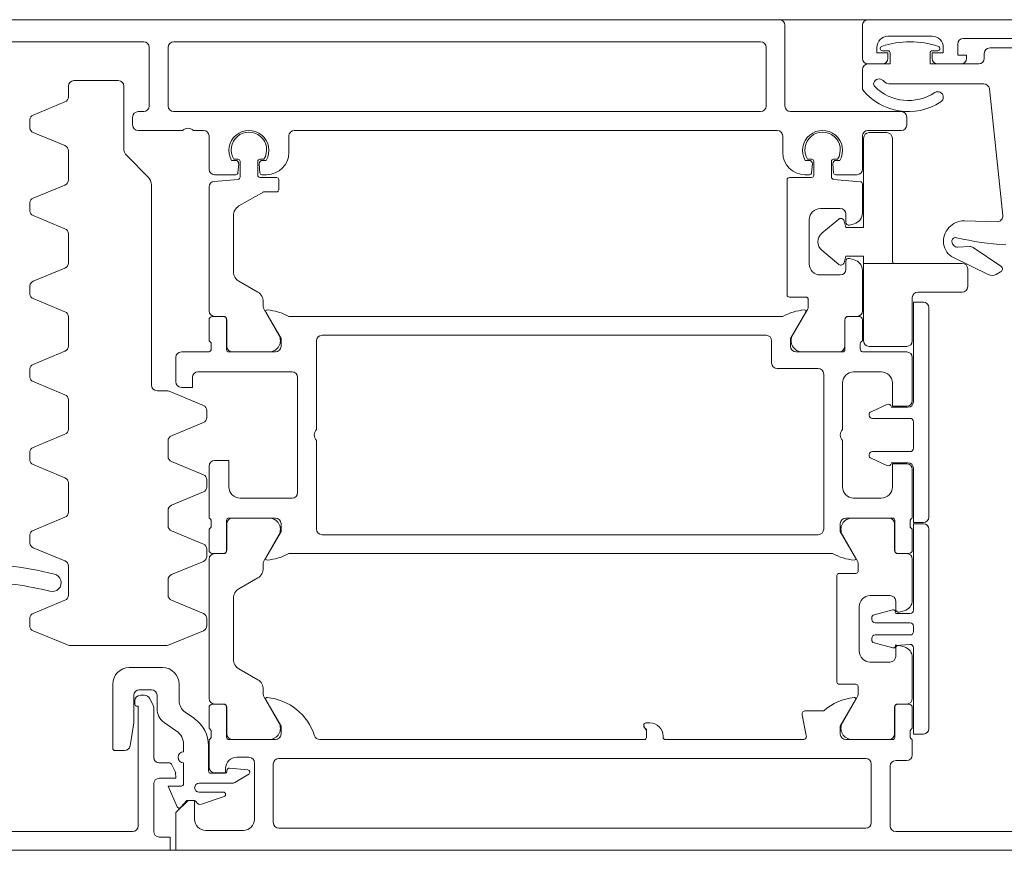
# Model space of a CAD drawing. Header units: centimetres. Extents: x -1737 to 22393, y -8842 to 3838.
# Tile 66 of 174: x 476.57 to 485.46, y 1114.23 to 1121.73. Entities that reach past the tile are written whole.
import ezdxf

# ---------------------------------------------------------------- set-up
doc = ezdxf.new("R2010")
doc.units = ezdxf.units.CM
doc.layers.add('A-DETL-GENF', color=92, linetype='Continuous', lineweight=9)
doc.layers.add('A-DOOR', color=31, linetype='Continuous', lineweight=13)

# ---------------------------------------------------------------- blocks, each defined once
blk = doc.blocks.new('Schueco_FWS_ADS-75-SimplySmart_inw_Family-02 - FWS SI insert unit 90-2429721-3_piętro I __3_90 m_ - stan projektowany')
at = {"layer": 'A-DETL-GENF'}
for p, q in [((76.6, 0.9), (-76.6, 0.9)), ((-77.5, -6.6), (77.5, -6.6))]:
    blk.add_line(p, q, dxfattribs=at)
at = {"layer": 'A-DOOR'}
for p, q in [((60.95, 0.9), (69.55, 0.9)), ((70.35, 0.9), (76.5, 0.9)), ((69.6, 0.85), (69.6, 0.12)), ((70.3, 0.55), (70.3, 0.85)), ((70.93, 0.75), (70.53, 0.75)), ((72.5, 0.73), (71.21, 0.73)), ((63.81, 0.7), (61.81, 0.7)), ((63.86, 0.12), (63.86, 0.65)), ((64.03, 0.65), (64.03, 0.12)), ((69.38, 0.7), (64.08, 0.7)), ((69.43, 0.12), (69.43, 0.65)), ((71.45, 0.645), (72.3, 0.645)), ((70.53, 0.62), (70.48, 0.62)), ((70.98, 0.62), (70.93, 0.62)), ((71.4, 0.55), (71.4, 0.595)), ((70.3, 0.27), (70.3, 0.45)), ((70.48, 0.5), (70.35, 0.5)), ((71.19, 0.5), (70.98, 0.5)), ((63.13, 0.2034), (63.13, 0.3)), ((63.18, 0.35), (63.58, 0.35)), ((63.63, 0.3), (63.63, -0.2586)), ((71.3968, 0.32), (70.5571, 0.32)), ((71.5668, -0.8688), (71.4466, 0.2752)), ((62.8109, 0.0378), (63.0991, 0.1572)), ((63.71, -0.05), (63.71, 0.02)), ((63.76, 0.07), (63.81, 0.07)), ((64.08, 0.07), (69.38, 0.07)), ((69.65, 0.07), (70.65, 0.07)), ((70.7, 0.02), (70.7, -0.05)), ((62.7804, -0.0022), (62.7804, -0.0778)), ((63.0991, -0.2372), (62.8109, -0.1178)), ((64.16, -0.1), (63.76, -0.1)), ((64.35, -0.1), (64.26, -0.1)), ((64.4, -0.45), (64.4, -0.15)), ((65.12, -0.15), (65.12, -0.3)), ((69.53, -0.1), (65.17, -0.1)), ((69.58, -0.3), (69.58, -0.15)), ((70.3, -0.15), (70.3, -0.45)), ((70.65, -0.1), (70.35, -0.1)), ((63.13, -0.5466), (63.13, -0.2834)), ((63.6593, -0.3293), (63.8507, -0.5207)), ((64.6041, -0.37), (64.6375, -0.37)), ((64.66, -0.36), (64.6244, -0.36)), ((64.6674, -0.4026), (64.6605, -0.4817)), ((64.68, -0.5217), (64.68, -0.38)), ((64.84, -0.38), (64.84, -0.505)), ((64.8595, -0.4817), (64.8526, -0.4026)), ((64.8956, -0.36), (64.86, -0.36)), ((64.8825, -0.37), (64.9159, -0.37)), ((69.7841, -0.37), (69.8175, -0.37)), ((69.8044, -0.36), (69.84, -0.36)), ((69.8474, -0.4026), (69.8405, -0.4817)), ((69.86, -0.38), (69.86, -0.505)), ((70.02, -0.5217), (70.02, -0.38)), ((70.0395, -0.4817), (70.0326, -0.4026)), ((70.04, -0.36), (70.0756, -0.36)), ((70.0625, -0.37), (70.0959, -0.37)), ((64.6405, -0.5), (64.45, -0.5)), ((64.86, -0.525), (65.01, -0.525)), ((64.92, -0.5), (64.8795, -0.5)), ((69.84, -0.525), (69.64, -0.525)), ((69.8205, -0.5), (69.78, -0.5)), ((70.25, -0.5), (70.0595, -0.5)), ((62.8109, -0.7122), (63.0991, -0.5928)), ((63.88, -0.5914), (63.88, -2.4)), ((64.4, -1.729), (64.4, -0.6103)), ((64.4456, -0.5605), (64.6617, -0.5416)), ((65.03, -0.545), (65.03, -0.635)), ((69.62, -0.545), (69.62, -1.585)), ((70.2817, -0.5629), (70.0383, -0.5416)), ((70.3, -0.8457), (70.3, -0.5828)), ((62.7804, -0.7522), (62.7804, -0.8278)), ((63.0991, -0.9872), (62.8109, -0.8678)), ((64.62, -0.8686), (64.62, -1.3755)), ((69.92, -0.805), (70.1, -0.805)), ((70.15, -0.855), (70.15, -0.93)), ((69.82, -1.305), (69.82, -0.905)), ((70.1815, -0.9541), (70.2259, -0.9422)), ((71.2213, -0.9169), (71.5159, -0.9241)), ((63.13, -1.2966), (63.13, -1.0334)), ((71.1139, -1.1235), (71.1247, -1.1379)), ((71.1588, -1.1538), (71.2689, -1.148)), ((71.2995, -1.1565), (71.5506, -1.3259)), ((70.15, -1.28), (70.15, -1.355)), ((70.2259, -1.2678), (70.1815, -1.2559)), ((71.436, -1.4019), (71.1219, -1.2487)), ((62.8109, -1.4622), (63.0991, -1.3428)), ((70.1, -1.405), (69.92, -1.405)), ((70.3, -1.729), (70.3, -1.3643)), ((71.5479, -1.3772), (71.5061, -1.3995)), ((62.7804, -1.5022), (62.7804, -1.5778)), ((64.67, -1.4621), (64.84, -1.5602)), ((63.0991, -1.7372), (62.8109, -1.6178)), ((64.89, -1.6469), (64.89, -1.6915)), ((69.64, -1.605), (69.79, -1.605)), ((69.81, -1.625), (69.81, -1.6915)), ((64.8967, -1.7165), (65.0309, -1.949)), ((69.8033, -1.7165), (69.6691, -1.949)), ((70.9, -3.59), (70.9, -1.7)), ((63.13, -2.0466), (63.13, -1.7834)), ((64.4, -2), (64.4, -1.81)), ((64.43, -1.78), (64.529, -1.78)), ((64.53, -1.779), (64.45, -1.779)), ((64.559, -1.81), (64.559, -2.08)), ((64.56, -2.049), (64.56, -1.809)), ((65.12, -1.78), (69.58, -1.78)), ((70.14, -2.049), (70.14, -1.809)), ((70.141, -2.08), (70.141, -1.81)), ((70.17, -1.779), (70.25, -1.779)), ((70.171, -1.78), (70.27, -1.78)), ((70.3, -1.81), (70.3, -2)), ((69.43, -1.95), (65.42, -1.95)), ((64.42, -2.0717), (64.42, -2.0283)), ((65.37, -2), (65.37, -2.8)), ((69.48, -2.2), (69.48, -2)), ((70.28, -2.0283), (70.28, -2.0717)), ((62.8109, -2.2122), (63.0991, -2.0928)), ((64.15, -2.1), (64.4, -2.1)), ((64.579, -2.1), (65, -2.1)), ((64.9443, -2.099), (64.61, -2.099)), ((69.7, -2.1), (70.121, -2.1)), ((69.7557, -2.099), (70.09, -2.099)), ((70.3, -2.1), (70.7, -2.1)), ((64.1, -2.37), (64.1, -2.15)), ((70.75, -2.15), (70.75, -2.54)), ((62.7804, -2.2522), (62.7804, -2.3278)), ((65.15, -2.28), (64.3, -2.28)), ((69.9, -2.25), (69.53, -2.25)), ((69.95, -3.7), (69.95, -2.3)), ((70.47, -2.28), (70.22, -2.28)), ((63.0991, -2.4872), (62.8109, -2.3678)), ((65.2, -3.37), (65.2, -2.33)), ((70.12, -2.38), (70.12, -2.8)), ((63.93, -2.45), (64.0201, -2.45)), ((64.0392, -2.4538), (64.3491, -2.5822)), ((63.13, -2.7966), (63.13, -2.5334)), ((70.5194, -2.5739), (70.3773, -2.6402)), ((64.38, -2.6284), (64.38, -2.6916)), ((70.71, -2.6), (70.56, -2.6)), ((64.3491, -2.7378), (64.0609, -2.8572)), ((70.36, -2.6674), (70.36, -2.67)), ((70.39, -2.7), (70.73, -2.7)), ((70.76, -2.73), (70.76, -2.97)), ((62.8109, -2.9622), (63.0991, -2.8428)), ((64.03, -2.9034), (64.03, -3.0433)), ((65.37, -2.9), (65.37, -3.7)), ((70.12, -2.9), (70.12, -3.32)), ((62.7804, -3.0022), (62.7804, -3.0778)), ((70.73, -3), (70.39, -3)), ((64.0609, -3.0895), (64.3491, -3.2089)), ((70.36, -3.03), (70.36, -3.0326)), ((70.3773, -3.0598), (70.5194, -3.1261)), ((70.56, -3.1), (70.71, -3.1)), ((63.0991, -3.2372), (62.8109, -3.1178)), ((64.4, -3.6), (64.4, -3.13)), ((70.75, -3.16), (70.75, -3.6)), ((63.13, -3.5466), (63.13, -3.2834)), ((64.38, -3.2551), (64.38, -3.3182)), ((64.3491, -3.3644), (64.0609, -3.4838)), ((64.68, -3.42), (65.15, -3.42)), ((70.22, -3.42), (70.47, -3.42)), ((64.03, -3.53), (64.03, -3.67)), ((62.8109, -3.7122), (63.0991, -3.5928)), ((64.42, -3.6717), (64.42, -3.6283)), ((64.559, -3.62), (64.559, -3.89)), ((65, -3.6), (64.579, -3.6)), ((64.61, -3.601), (64.9443, -3.601)), ((70.571, -3.6), (70.15, -3.6)), ((70.54, -3.601), (70.2057, -3.601)), ((70.591, -3.89), (70.591, -3.62)), ((70.73, -3.6283), (70.73, -3.6717)), ((64.0609, -3.7162), (64.3491, -3.8356)), ((64.4, -3.89), (64.4, -3.7)), ((64.56, -3.891), (64.56, -3.651)), ((70.59, -3.891), (70.59, -3.651)), ((70.75, -3.7), (70.75, -3.89)), ((70.9, -5.5007), (70.9, -3.7007)), ((62.7804, -3.7522), (62.7804, -3.8278)), ((65.0309, -3.751), (64.8967, -3.9835)), ((65.42, -3.75), (69.9, -3.75)), ((70.119, -3.751), (70.2533, -3.9835)), ((63.0991, -3.9872), (62.8109, -3.8678)), ((64.38, -3.8818), (64.38, -3.9449)), ((64.3491, -3.9911), (64.0609, -4.1105)), ((64.4, -5.229), (64.4, -3.971)), ((64.529, -3.92), (64.43, -3.92)), ((64.45, -3.921), (64.53, -3.921)), ((70.03, -3.92), (65.12, -3.92)), ((70.7, -3.921), (70.62, -3.921)), ((70.72, -3.92), (70.621, -3.92)), ((70.75, -4.3407), (70.75, -3.971)), ((63.13, -4.2966), (63.13, -4.0334)), ((64.89, -4.0085), (64.89, -4.0531)), ((70.26, -4.0085), (70.26, -4.08)), ((64.03, -4.1567), (64.03, -4.2966)), ((64.84, -4.1398), (64.67, -4.2379)), ((70.07, -4.12), (70.07, -5.08)), ((70.24, -4.1), (70.09, -4.1)), ((62.8109, -4.4622), (63.0991, -4.3428)), ((64.0609, -4.3428), (64.3491, -4.4622)), ((64.62, -4.3245), (64.62, -4.8755)), ((70.37, -4.3), (70.55, -4.3)), ((70.6, -4.35), (70.6, -4.425)), ((70.27, -4.8), (70.27, -4.4)), ((70.574, -4.4285), (70.4065, -4.4734)), ((70.6315, -4.4491), (70.6759, -4.4372)), ((62.7804, -4.5022), (62.7804, -4.5778)), ((64.38, -4.5084), (64.38, -4.5716)), ((70.3843, -4.5024), (70.3843, -4.5157)), ((63.1208, -4.7462), (62.8109, -4.6178)), ((64.3491, -4.6178), (64.0392, -4.7462)), ((70.4143, -4.5457), (70.73, -4.5457)), ((70.76, -4.5757), (70.76, -4.6257)), ((70.3843, -4.6857), (70.3843, -4.6989)), ((70.73, -4.6557), (70.4143, -4.6557)), ((64.0201, -4.75), (63.1399, -4.75)), ((70.4065, -4.7279), (70.574, -4.7728)), ((70.6, -4.775), (70.6, -4.85)), ((70.6759, -4.7628), (70.6315, -4.7509)), ((70.75, -5.229), (70.75, -4.8593)), ((63.68, -4.95), (63.98, -4.95)), ((64.67, -4.9621), (64.84, -5.0602)), ((70.55, -4.9), (70.37, -4.9)), ((63.53, -5.68), (63.53, -5.1)), ((63.88, -5.15), (63.77, -5.15)), ((64.13, -5.1), (64.13, -5.2494)), ((64.89, -5.1469), (64.89, -5.1915)), ((70.09, -5.1), (70.24, -5.1)), ((70.26, -5.12), (70.26, -5.1915)), ((63.78, -5.2), (63.8184, -5.2)), ((63.863, -5.2273), (63.8945, -5.2893)), ((63.93, -5.3219), (63.93, -5.2)), ((64.8967, -5.2165), (65.0309, -5.449)), ((70.2533, -5.2165), (70.119, -5.449)), ((63.73, -5.28), (63.73, -5.25)), ((63.9, -5.312), (63.9, -5.76)), ((64.4, -5.5), (64.4, -5.31)), ((64.43, -5.28), (64.529, -5.28)), ((64.53, -5.279), (64.45, -5.279)), ((64.559, -5.31), (64.559, -5.58)), ((64.56, -5.549), (64.56, -5.309)), ((70.59, -5.549), (70.59, -5.309)), ((70.591, -5.58), (70.591, -5.31)), ((70.62, -5.279), (70.7, -5.279)), ((70.621, -5.28), (70.72, -5.28)), ((70.75, -5.31), (70.75, -5.5)), ((64.1833, -5.3518), (64.2671, -5.4104)), ((69.7931, -5.5643), (69.7564, -5.3757)), ((69.7859, -5.34), (69.95, -5.34)), ((64.106, -5.5233), (63.994, -5.4448)), ((68.345, -5.45), (68.38, -5.45)), ((64.4, -5.85), (64.4, -5.6)), ((64.42, -5.5717), (64.42, -5.5283)), ((64.579, -5.6), (65, -5.6)), ((64.9443, -5.599), (64.61, -5.599)), ((65.4, -5.6), (68.33, -5.6)), ((68.5, -5.57), (68.5, -5.58)), ((68.52, -5.6), (69.7636, -5.6)), ((70.15, -5.6), (70.571, -5.6)), ((70.2057, -5.599), (70.54, -5.599)), ((70.73, -5.5283), (70.73, -5.5717)), ((70.75, -5.6), (70.75, -5.74)), ((64.17, -5.71), (64.17, -5.6461)), ((64.395, -5.6562), (64.395, -5.885)), ((63.6374, -5.7), (63.55, -5.7)), ((64.76, -5.76), (64.65, -5.76)), ((70.33, -5.77), (65.03, -5.77)), ((63.95, -5.81), (64.0419, -5.81)), ((64.17, -6), (64.17, -5.81)), ((64.5839, -5.8582), (64.75, -5.8742)), ((64.81, -6.32), (64.81, -5.81)), ((64.98, -5.82), (64.98, -6.35)), ((70.38, -6.35), (70.38, -5.82)), ((70.55, -5.84), (70.55, -6.38)), ((70.7, -5.79), (70.6, -5.79)), ((64.415, -5.905), (64.542, -5.905)), ((64.562, -5.885), (64.562, -5.8781)), ((64.7584, -5.9112), (64.6319, -5.9878)), ((63.9, -6), (63.9, -6.43)), ((64.606, -5.995), (64.31, -5.995)), ((64.31, -6.075), (64.5299, -6.075)), ((64.5363, -6.1139), (64.3328, -6.1836)), ((65.03, -6.4), (70.33, -6.4)), ((61.4, -6.43), (63.71, -6.43)), ((64.37, -6.42), (64.71, -6.42)), ((70.6, -6.43), (71.89, -6.43))]:
    blk.add_line(p, q, dxfattribs=at)
at = {"layer": 'A-DOOR', "flags": 128}
for points in [[(70.43, 0.65), (70.43, 0.6), (70.53, 0.6), (70.53, 0.55)], [(70.93, 0.55), (70.93, 0.6), (71.03, 0.6), (71.03, 0.65)], [(71.16, 0.68), (71.16, 0.58), (71.24, 0.58), (71.24, 0.55)], [(70.35, 0.5), (70.55, 0.5), (70.55, 0.6)], [(70.91, 0.6), (70.91, 0.5), (71.35, 0.5)], [(65.01, -0.655), (64.8954, -0.655), (64.67, -0.782)], [(70.85, -1.65), (70.76, -1.65), (70.76, -2.55)], [(65.05, -2.05), (65.05, -1.98), (64.9118, -1.7407)], [(69.7881, -1.7407), (69.65, -1.98), (69.65, -2.05)], [(64.25, -2.33), (64.25, -2.42), (64.15, -2.42)], [(70.7, -2.59), (70.57, -2.59), (70.57, -2.38)], [(64.45, -3.08), (64.58, -3.08), (64.58, -3.32)], [(70.57, -3.32), (70.57, -3.11), (70.7, -3.11)], [(70.76, -3.15), (70.76, -3.64), (70.85, -3.64)], [(64.9118, -3.9593), (65.05, -3.72), (65.05, -3.65)], [(70.1, -3.65), (70.1, -3.72), (70.2381, -3.9593)], [(70.85, -3.6507), (70.76, -3.6507), (70.76, -4.4307)], [(70.73, -4.4607), (70.6, -4.4607), (70.5989, -4.4444), (70.6, -4.4607)], [(63.95, -6.48), (64.05, -6.48), (64.05, -6.6), (61.1, -6.6), (61.1, -4.65)], [(70.6, -4.7407), (70.5989, -4.757), (70.6, -4.7507), (70.73, -4.7407)], [(70.76, -4.7707), (70.76, -5.5507), (70.85, -5.5507)], [(63.72, -5.2), (63.72, -5.45), (63.6867, -5.6579)], [(65.05, -5.55), (65.05, -5.48), (64.9118, -5.2407)], [(70.2381, -5.2407), (70.1, -5.48), (70.1, -5.55)], [(63.76, -6.38), (63.76, -5.3), (63.75, -5.3)], [(68.35, -5.58), (68.35, -5.5183), (68.3309, -5.4909), (68.325, -5.47)], [(64.0597, -5.8209), (64.0978, -5.8957), (64.1, -5.95), (63.95, -5.95)], [(64.55, -5.86), (64.55, -5.9), (64.45, -5.9)], [(64.1124, -6.2064), (64.03, -6.02), (64.15, -6.02)], [(72.75, -6.6), (64.1, -6.6), (64.1, -6.26), (64.21, -6.15), (64.27, -6.15), (64.27, -6.32)], [(64.265, -6.15), (64.2, -6.15), (64.1457, -6.2116)]]:
    blk.add_lwpolyline(points, dxfattribs=at)
for points in [[(70.1342, -0.9159), (70.15, -0.975), (70.31, -0.975), (70.31, -0.17), (70.31, -0.975), (70.15, -0.975)], [(70.36, -0.12), (70.52, -0.12)], [(70.57, -0.17), (70.57, -1.27)], [(69.9337, -1.0284), (70.0859, -0.9007)], [(70.0859, -1.3093), (69.9337, -1.1816)], [(70.58, -1.3), (70.31, -1.3), (70.31, -1.235), (70.15, -1.235), (70.1342, -1.2941), (70.15, -1.235), (70.31, -1.235), (70.31, -1.3)], [(71.2, -1.3), (70.31, -1.3), (70.31, -2), (70.31, -1.3)], [(71.25, -1.51), (71.25, -1.35)], [(70.8, -1.56), (71.2, -1.56)], [(70.75, -2), (70.75, -1.61)], [(70.36, -2.05), (70.7, -2.05)]]:
    blk.add_lwpolyline(points, close=True, dxfattribs=at)
at = {"layer": 'A-DOOR'}
for centre, radius, start, end in [((69.55, 0.85), 0.05, 360, 90), ((70.35, 0.85), 0.05, 90, 180), ((70.53, 0.65), 0.1, 90, 180), ((70.93, 0.65), 0.1, 360, 90), ((71.21, 0.68), 0.05, 90, 180), ((63.81, 0.65), 0.05, 360, 90), ((64.08, 0.65), 0.05, 90, 180), ((69.38, 0.65), 0.05, 360, 90), ((70.48, 0.64), 0.02, 108.18055, 270), ((70.73, -0.1213), 0.8213, 71.81945, 108.18055), ((70.98, 0.64), 0.02, 270, 71.81945), ((71.45, 0.595), 0.05, 90, 180), ((70.35, 0.55), 0.05, 180, 270), ((70.48, 0.55), 0.05, 270, 360), ((70.53, 0.6), 0.02, 360, 90), ((70.93, 0.6), 0.02, 90, 180), ((70.98, 0.55), 0.05, 180, 270), ((71.19, 0.55), 0.05, 270, 360), ((71.35, 0.55), 0.05, 270, 0), ((70.35, 0.45), 0.05, 90, 180), ((70.45, 0.315), 0.05, 44.427, 161.96421), ((63.18, 0.3), 0.05, 90, 180), ((63.58, 0.3), 0.05, 360, 90), ((70.7147, 0.5999), 0.5299, 218.50538, 303.56001), ((70.4348, 0.3199), 0.0341, 161.96421, 225.0141), ((70.7147, 0.5999), 0.4299, 225.0141, 303.56001), ((70.5571, 0.42), 0.1, 224.427, 270), ((71.3968, 0.27), 0.05, 6, 90), ((63.08, 0.2034), 0.05, 292.5, 360), ((70.98, 0.2), 0.05, 303.56001, 123.56001), ((63.81, 0.12), 0.05, 270, 360), ((64.08, 0.12), 0.05, 180, 270), ((69.38, 0.12), 0.05, 270, 360), ((69.65, 0.12), 0.05, 180, 270), ((62.83, -0.0084), 0.05, 112.5, 172.85476), ((63.76, 0.02), 0.05, 90, 180), ((70.65, 0.02), 0.05, 0, 90), ((62.83, -0.0716), 0.05, 187.14524, 247.5), ((63.76, -0.05), 0.05, 180, 270), ((64.21, -0.1525), 0.0725, 46.39718, 133.60282), ((70.65, -0.05), 0.05, 270, 360), ((64.35, -0.15), 0.05, 360, 90), ((64.76, -0.28), 0.18, 330, 210), ((64.76, -0.275), 0.16, 327.91005, 212.08995), ((65.17, -0.15), 0.05, 90, 180), ((69.53, -0.15), 0.05, 0, 90), ((69.94, -0.28), 0.18, 330, 210), ((69.94, -0.275), 0.16, 327.91535, 212.08465), ((70.35, -0.15), 0.05, 90, 180), ((70.36, -0.17), 0.05, 90, 180), ((70.36, -0.17), 0.05, 90, 180), ((70.52, -0.17), 0.05, 0, 90), ((70.52, -0.17), 0.05, 0, 90), ((63.08, -0.2834), 0.05, 0, 67.5), ((63.73, -0.2586), 0.1, 180, 225), ((64.92, -0.3), 0.2, 270, 360), ((69.78, -0.3), 0.2, 180, 270), ((64.6375, -0.4), 0.03, 355, 90), ((64.66, -0.38), 0.02, 360, 90), ((64.86, -0.38), 0.02, 90, 180), ((64.8825, -0.4), 0.03, 90, 185), ((69.8175, -0.4), 0.03, 355, 90), ((69.84, -0.38), 0.02, 360, 90), ((70.04, -0.38), 0.02, 90, 180), ((70.0625, -0.4), 0.03, 90, 185), ((63.78, -0.5914), 0.1, 0, 45), ((64.45, -0.45), 0.05, 180, 270), ((64.6405, -0.48), 0.02, 270, 355), ((64.66, -0.5217), 0.02, 275, 360), ((64.86, -0.505), 0.02, 180, 270), ((64.8795, -0.48), 0.02, 185, 270), ((65.01, -0.545), 0.02, 360, 90), ((69.64, -0.545), 0.02, 90, 180), ((69.8205, -0.48), 0.02, 270, 355), ((69.84, -0.505), 0.02, 270, 0), ((70.04, -0.5217), 0.02, 180, 265), ((70.0595, -0.48), 0.02, 185, 270), ((70.25, -0.45), 0.05, 270, 360), ((63.08, -0.5466), 0.05, 292.5, 360), ((64.45, -0.6103), 0.05, 95, 180), ((70.28, -0.5828), 0.02, 360, 85), ((64.8954, -0.675), 0.02, 90, 120), ((65.01, -0.635), 0.02, 270, 360), ((62.83, -0.7584), 0.05, 112.5, 172.85476), ((64.72, -0.8686), 0.1, 120, 180), ((62.83, -0.8216), 0.05, 187.14524, 247.5), ((69.92, -0.905), 0.1, 90, 180), ((70.1, -0.855), 0.05, 360, 90), ((70.2, -0.8457), 0.1, 285, 360), ((71.5171, -0.8741), 0.05, 268.60815, 6), ((70.1052, -0.9237), 0.03, 15, 130), ((70.1052, -0.9237), 0.03, 15, 130), ((70.175, -0.93), 0.025, 180, 285), ((71.2168, -1.1018), 0.185, 88.60815, 187.06664), ((63.08, -1.0334), 0.05, 0, 67.5), ((69.998, -1.105), 0.1, 130, 230), ((69.998, -1.105), 0.1, 130, 230), ((71.192, -1.1049), 0.16, 187.06664, 244), ((71.1418, -1.1024), 0.035, 76.46904, 217), ((71.1567, -1.1138), 0.04, 217, 273), ((71.7349, 1.3622), 2.5, 256.46904, 266.78372), ((71.2715, -1.198), 0.05, 56, 93), ((63.08, -1.2966), 0.05, 292.5, 360), ((69.92, -1.305), 0.1, 180, 270), ((70.1052, -1.2863), 0.03, 230, 345), ((70.1052, -1.2863), 0.03, 230, 345), ((70.175, -1.28), 0.025, 75, 180), ((70.2, -1.3643), 0.1, 360, 75), ((70.62, -1.27), 0.05, 180, 216.8699), ((70.62, -1.27), 0.05, 180, 216.8699), ((71.2, -1.35), 0.05, 360, 90), ((71.2, -1.35), 0.05, 360, 90), ((71.5338, -1.3508), 0.03, 298, 56), ((64.72, -1.3755), 0.1, 180, 240), ((70.1, -1.355), 0.05, 270, 360), ((71.4685, -1.3288), 0.08, 246, 298), ((62.83, -1.5084), 0.05, 112.5, 172.85476), ((71.2, -1.51), 0.05, 270, 360), ((71.2, -1.51), 0.05, 270, 360), ((62.83, -1.5716), 0.05, 187.14524, 247.5), ((64.79, -1.6469), 0.1, 360, 60), ((69.64, -1.585), 0.02, 180, 270), ((70.8, -1.61), 0.05, 90, 180), ((70.8, -1.61), 0.05, 90, 180), ((69.79, -1.625), 0.02, 0, 90), ((70.85, -1.7), 0.05, 360, 90), ((63.08, -1.7834), 0.05, 0, 67.5), ((64.45, -1.729), 0.05, 180, 270), ((64.94, -1.6915), 0.05, 180, 210), ((64.9238, -1.7338), 0.0138, 84.67141, 210), ((64.8787, -2.2179), 0.5, 61.13954, 84.67141), ((69.8213, -2.2179), 0.5, 95.32859, 118.86046), ((69.7762, -1.7338), 0.0138, 330, 95.32859), ((69.76, -1.6915), 0.05, 330, 360), ((70.25, -1.729), 0.05, 270, 360), ((64.43, -1.81), 0.03, 90, 180), ((64.529, -1.81), 0.03, 360, 90), ((64.53, -1.809), 0.03, 360, 90), ((70.17, -1.809), 0.03, 90, 180), ((70.171, -1.81), 0.03, 90, 180), ((70.27, -1.81), 0.03, 0, 90), ((64.9443, -1.999), 0.1, 270, 30), ((65.42, -2), 0.05, 90, 180), ((69.43, -2), 0.05, 0, 90), ((69.7557, -1.999), 0.1, 150, 270), ((64.39, -2.0283), 0.03, 360, 70.52878), ((70.31, -2.0283), 0.03, 109.47122, 180), ((70.36, -2), 0.05, 180, 270), ((70.36, -2), 0.05, 180, 270), ((70.7, -2), 0.05, 270, 0), ((70.7, -2), 0.05, 270, 360), ((63.08, -2.0466), 0.05, 292.5, 0), ((64.15, -2.15), 0.05, 90, 180), ((64.39, -2.0717), 0.03, 289.47122, 360), ((64.579, -2.08), 0.02, 180, 270), ((64.61, -2.049), 0.05, 180, 270), ((65, -2.05), 0.05, 270, 0), ((69.7, -2.05), 0.05, 180, 270), ((70.09, -2.049), 0.05, 270, 360), ((70.121, -2.08), 0.02, 270, 0), ((70.31, -2.0717), 0.03, 180, 250.52878), ((70.7, -2.15), 0.05, 0, 90), ((62.83, -2.2584), 0.05, 112.5, 172.85476), ((69.53, -2.2), 0.05, 180, 270), ((64.3, -2.33), 0.05, 90, 180), ((65.15, -2.33), 0.05, 0, 90), ((69.9, -2.3), 0.05, 0, 90), ((70.22, -2.38), 0.1, 90, 180), ((70.47, -2.38), 0.1, 360, 90), ((62.83, -2.3216), 0.05, 187.14524, 247.5), ((63.93, -2.4), 0.05, 180, 270), ((64.15, -2.37), 0.05, 180, 270), ((63.08, -2.5334), 0.05, 0, 67.5), ((64.0201, -2.5), 0.05, 67.5, 90), ((70.5321, -2.6011), 0.03, 21.71176, 115), ((70.7, -2.54), 0.05, 270, 360), ((70.71, -2.55), 0.05, 270, 360), ((64.33, -2.6284), 0.05, 0, 67.5), ((70.39, -2.6674), 0.03, 115, 180), ((64.33, -2.6916), 0.05, 292.5, 0), ((70.39, -2.67), 0.03, 180, 270), ((70.73, -2.73), 0.03, 0, 90), ((63.08, -2.7966), 0.05, 292.5, 0), ((65.4225, -2.85), 0.0725, 136.39718, 223.60282), ((70.1725, -2.85), 0.0725, 136.39718, 223.60282), ((64.08, -2.9034), 0.05, 112.5, 180), ((62.83, -3.0084), 0.05, 112.5, 172.85476), ((70.39, -3.03), 0.03, 90, 180), ((70.73, -2.97), 0.03, 270, 360), ((62.83, -3.0716), 0.05, 187.14524, 247.5), ((64.08, -3.0433), 0.05, 180, 247.5), ((64.45, -3.13), 0.05, 90, 180), ((70.39, -3.0326), 0.03, 180, 245), ((70.5321, -3.0989), 0.03, 245, 338.28824), ((70.7, -3.16), 0.05, 0, 90), ((70.71, -3.15), 0.05, 0, 90), ((63.08, -3.2834), 0.05, 0, 67.5), ((64.33, -3.2551), 0.05, 0, 67.5), ((64.33, -3.3182), 0.05, 292.5, 0), ((64.68, -3.32), 0.1, 180, 270), ((65.15, -3.37), 0.05, 270, 0), ((70.22, -3.32), 0.1, 180, 270), ((70.47, -3.32), 0.1, 270, 360), ((63.08, -3.5466), 0.05, 292.5, 0), ((64.08, -3.53), 0.05, 112.5, 180), ((64.39, -3.6283), 0.03, 0, 70.52878), ((64.579, -3.62), 0.02, 90, 180), ((64.61, -3.651), 0.05, 90, 180), ((64.9443, -3.701), 0.1, 330, 90), ((65, -3.65), 0.05, 0, 90), ((70.15, -3.65), 0.05, 90, 180), ((70.2057, -3.701), 0.1, 90, 210), ((70.54, -3.651), 0.05, 360, 90), ((70.571, -3.62), 0.02, 0, 90), ((70.76, -3.6283), 0.03, 109.47122, 180), ((70.85, -3.59), 0.05, 270, 360), ((62.83, -3.7584), 0.05, 112.5, 172.85476), ((64.08, -3.67), 0.05, 180, 247.5), ((64.39, -3.6717), 0.03, 289.47122, 360), ((65.42, -3.7), 0.05, 180, 270), ((69.9, -3.7), 0.05, 270, 360), ((70.76, -3.6717), 0.03, 180, 250.52878), ((70.85, -3.7007), 0.05, 0, 90), ((62.83, -3.8216), 0.05, 187.14524, 247.5), ((64.33, -3.8818), 0.05, 0, 67.5), ((64.43, -3.89), 0.03, 180, 270), ((64.529, -3.89), 0.03, 270, 0), ((64.53, -3.891), 0.03, 270, 0), ((70.62, -3.891), 0.03, 180, 270), ((70.621, -3.89), 0.03, 180, 270), ((70.72, -3.89), 0.03, 270, 0), ((63.08, -4.0334), 0.05, 0, 67.5), ((64.33, -3.9449), 0.05, 292.5, 0), ((64.45, -3.971), 0.05, 90, 180), ((64.94, -4.0085), 0.05, 150, 180), ((64.9238, -3.9662), 0.0138, 150, 275.32859), ((64.8787, -3.4821), 0.5, 275.32859, 298.86046), ((70.2713, -3.4821), 0.5, 241.13954, 264.67141), ((70.2262, -3.9662), 0.0138, 264.67141, 30), ((70.21, -4.0085), 0.05, 0, 30), ((70.7, -3.971), 0.05, 0, 90), ((62.2674, -7.0089), 2.9943, 75.77229, 92.11829), ((64.79, -4.0531), 0.1, 300, 0), ((70.24, -4.08), 0.02, 270, 0), ((62.2677, -7.0085), 2.834, 75.78562, 88.47774), ((62.9847, -4.1842), 0.08, 254.69903, 76.52965), ((64.08, -4.1567), 0.05, 112.5, 180), ((70.09, -4.12), 0.02, 90, 180), ((64.72, -4.3245), 0.1, 120, 180), ((63.08, -4.2966), 0.05, 292.5, 0), ((64.08, -4.2966), 0.05, 180, 247.5), ((70.37, -4.4), 0.1, 90, 180), ((70.55, -4.35), 0.05, 0, 90), ((70.65, -4.3407), 0.1, 285, 0), ((70.5792, -4.4478), 0.02, 10, 105), ((70.625, -4.425), 0.025, 180, 285), ((70.73, -4.4307), 0.03, 270, 0), ((62.83, -4.5084), 0.05, 112.5, 172.85476), ((64.33, -4.5084), 0.05, 0, 67.5), ((70.4143, -4.5024), 0.03, 105, 180), ((70.4143, -4.5157), 0.03, 180, 270), ((62.83, -4.5716), 0.05, 187.14524, 247.5), ((64.33, -4.5716), 0.05, 292.5, 0), ((70.73, -4.5757), 0.03, 0, 90), ((70.4143, -4.6857), 0.03, 90, 180), ((70.4143, -4.6989), 0.03, 180, 255), ((70.73, -4.6257), 0.03, 270, 0), ((63.1399, -4.7), 0.05, 247.5, 270), ((64.0201, -4.7), 0.05, 270, 292.5), ((70.37, -4.8), 0.1, 180, 270), ((70.5792, -4.7535), 0.02, 255, 350), ((70.625, -4.775), 0.025, 75, 180), ((70.65, -4.8593), 0.1, 360, 75), ((70.73, -4.7707), 0.03, 0, 90), ((64.72, -4.8755), 0.1, 180, 240), ((70.55, -4.85), 0.05, 270, 0), ((63.68, -5.1), 0.15, 90, 180), ((63.98, -5.1), 0.15, 360, 90), ((64.79, -5.1469), 0.1, 0, 60), ((63.77, -5.2), 0.05, 90, 180), ((63.88, -5.2), 0.05, 0, 90), ((70.09, -5.08), 0.02, 180, 270), ((70.24, -5.12), 0.02, 0, 90), ((63.78, -5.25), 0.05, 90, 180), ((63.8184, -5.25), 0.05, 27, 90), ((64.45, -5.229), 0.05, 180, 270), ((64.94, -5.1915), 0.05, 180, 210), ((64.9238, -5.2338), 0.0138, 84.37742, 210), ((64.8762, -5.7177), 0.5, 17.74842, 84.37742), ((70.2782, -5.7172), 0.5, 96.14068, 131.02522), ((70.2262, -5.2338), 0.0138, 330, 96.14068), ((70.21, -5.1915), 0.05, 330, 0), ((70.7, -5.229), 0.05, 270, 0), ((63.75, -5.28), 0.02, 180, 270), ((63.85, -5.312), 0.05, 0, 27), ((64.08, -5.3219), 0.15, 180, 235), ((64.255, -5.2494), 0.125, 180, 235), ((64.43, -5.31), 0.03, 90, 180), ((64.529, -5.31), 0.03, 0, 90), ((64.53, -5.309), 0.03, 360, 90), ((70.62, -5.309), 0.03, 90, 180), ((70.621, -5.31), 0.03, 90, 180), ((70.72, -5.31), 0.03, 0, 90), ((64.095, -5.6562), 0.3, 360, 55), ((69.7859, -5.37), 0.03, 90, 191), ((64.39, -5.5283), 0.03, 0, 70.52878), ((64.9443, -5.499), 0.1, 270, 30), ((68.345, -5.47), 0.02, 90, 180), ((68.345, -5.4767), 0.02, 180, 225), ((68.33, -5.5183), 0.02, 360, 45), ((68.38, -5.57), 0.12, 360, 90), ((70.2057, -5.499), 0.1, 150, 270), ((70.76, -5.5283), 0.03, 109.47122, 180), ((70.85, -5.5007), 0.05, 270, 0), ((64.02, -5.6461), 0.15, 360, 55), ((64.39, -5.5717), 0.03, 289.47122, 0), ((64.579, -5.58), 0.02, 180, 270), ((64.61, -5.549), 0.05, 180, 270), ((65, -5.55), 0.05, 270, 0), ((65.4, -5.55), 0.05, 197.74842, 270), ((68.33, -5.58), 0.02, 270, 0), ((68.52, -5.58), 0.02, 180, 270), ((69.7636, -5.57), 0.03, 270, 11), ((70.15, -5.55), 0.05, 180, 270), ((70.54, -5.549), 0.05, 270, 0), ((70.571, -5.58), 0.02, 270, 0), ((70.76, -5.5717), 0.03, 180, 250.52878), ((63.55, -5.68), 0.02, 180, 270), ((63.6374, -5.65), 0.05, 270, 350.90972), ((63.95, -5.76), 0.05, 180, 270), ((64.17, -5.76), 0.05, 90, 270), ((64.65, -5.86), 0.1, 90, 180), ((64.76, -5.81), 0.05, 0, 90), ((65.03, -5.82), 0.05, 90, 180), ((70.33, -5.82), 0.05, 0, 90), ((70.7, -5.74), 0.05, 270, 0), ((64.0419, -5.83), 0.02, 27, 90), ((64.45, -5.85), 0.05, 180, 270), ((64.582, -5.8781), 0.02, 84.5, 180), ((70.6, -5.84), 0.05, 90, 180), ((63.95, -6), 0.05, 90, 180), ((64.08, -5.9048), 0.02, 0, 27), ((64.415, -5.885), 0.02, 180, 270), ((64.542, -5.885), 0.02, 270, 0), ((64.748, -5.8941), 0.02, 301.18497, 84.5), ((64.15, -6), 0.02, 270, 0), ((64.31, -6.035), 0.04, 90, 270), ((64.606, -5.945), 0.05, 270, 301.18497), ((64.5299, -6.095), 0.02, 288.90458, 90), ((64.1307, -6.1983), 0.02, 203.83874, 318.57633), ((64.265, -6.17), 0.02, 23.81736, 90), ((64.3199, -6.1458), 0.04, 203.81736, 288.90458), ((63.71, -6.38), 0.05, 270, 0), ((64.37, -6.32), 0.1, 180, 270), ((64.71, -6.32), 0.1, 270, 0), ((65.03, -6.35), 0.05, 180, 270), ((70.33, -6.35), 0.05, 270, 0), ((70.6, -6.38), 0.05, 180, 270), ((63.95, -6.43), 0.05, 180, 270)]:
    blk.add_arc(centre, radius, start, end, dxfattribs=at)

msp = doc.modelspace()

# ---------------------------------------------------------------- block references
at = {"layer": 'A-DOOR'}
msp.add_blockref('Schueco_FWS_ADS-75-SimplySmart_inw_Family-02 - FWS SI insert unit 90-2429721-3_piętro I __3_90 m_ - stan projektowany', (413.8768, 1120.8256), dxfattribs=at)

doc.saveas('drawing.dxf')
